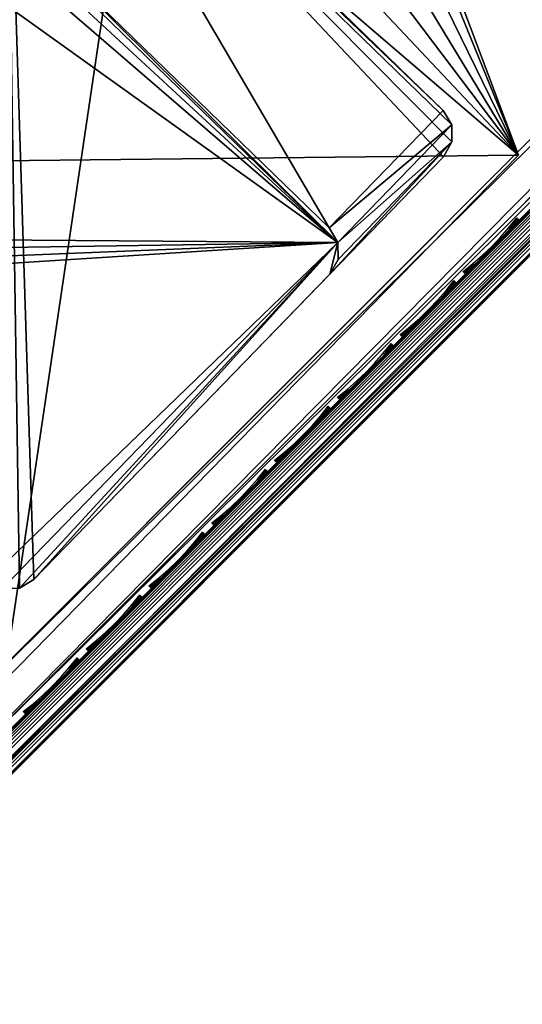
# Model space of a CAD drawing. Header units: inches. Extents: x 0 to 44.3, y -38.2 to 0.
# Tile 182 of 256: x 25.5 to 27, y -38 to -35. Entities that reach past the tile are written whole.
import ezdxf

# ---------------------------------------------------------------- set-up
doc = ezdxf.new("R2010")
doc.units = ezdxf.units.IN
doc.header["$LTSCALE"] = 0.03937
doc.header["$MEASUREMENT"] = 0
for name, color, linetype in [('A-FURN-3-ST', 151, 'Continuous'), ('A-FURN-3-ST-LG', 252, 'Continuous'), ('A-FURN-3-ST-LGHW', 32, 'Continuous'), ('A-FURN-3-ST-SEAM', 250, 'Continuous'), ('A-FURN-3-STITCH', 15, 'Continuous')]:
    doc.layers.add(name, color=color, linetype=linetype)

msp = doc.modelspace()

# ---------------------------------------------------------------- meshes
at = {"layer": 'A-FURN-3-ST'}
mesh = msp.add_polyface(dxfattribs=at)
corners = [(24.8999, -37.7486, 17.7281), (24.9518, -37.7461, 17.6705), (25.0651, -37.6328, 17.7562), (25.0215, -37.6268, 17.8203), (25.188, -37.5099, 17.809), (25.1536, -37.4946, 17.8771), (25.3007, -37.3669, 17.875), (25.3244, -37.3906, 17.75), (25.2072, -37.5079, 17.7337), (25.0944, -37.6206, 17.6853), (24.9905, -37.7245, 17.6067), (25.1311, -37.4805, 17.9069), (25.236, -37.3022, 17.9665), (25.036, -37.4039, 17.9727), (25.1477, -37.2138, 18), (24.9961, -37.3658, 17.9789), (24.8911, -37.5492, 17.9104), (24.8505, -37.5119, 17.9162), (24.7576, -37.683, 17.8093), (24.7162, -37.6466, 17.8146), (24.8697, -37.7423, 17.7534), (24.995, -37.6168, 17.8484), (23.9649, -36.0993, 18), (40.3153, -22.0461, 18), (22.7329, -35.0396, 18), (21.4541, -34.0368, 18), (20.131, -33.0931, 18), (18.7666, -32.2104, 18), (17.3635, -31.3905, 18), (15.9246, -30.6351, 18), (37.1996, -19.178, 18), (35.5644, -17.8323, 18), (33.8805, -16.548, 18), (24.8994, -37.8156, 17.501), (24.8247, -37.8903, 17.3722), (40.7396, -21.6219, 5), (23.5607, -36.5427, 5), (22.3496, -35.5012, 5), (21.0925, -34.5156, 5), (19.792, -33.5881, 5), (18.4507, -32.7205, 5), (17.0715, -31.9147, 5)]
mesh.append_faces([[corners[k] for k in face] for face in [(0, 1, 2, 3), (3, 2, 4, 5), (5, 4, 6), (6, 4, 7), (7, 4, 8), (8, 4, 9), (9, 4, 2), (9, 2, 10), (5, 6, 11), (11, 6, 12), (11, 12, 13), (13, 12, 14), (13, 14, 15), (13, 15, 16), (16, 15, 17), (16, 17, 18), (18, 17, 19), (20, 0, 3, 21), (21, 3, 5, 11), (18, 20, 21, 16), (16, 21, 11, 13), (22, 15, 14), (22, 23, 24), (24, 23, 25), (25, 23, 26), (26, 23, 27), (27, 23, 28), (29, 30, 31), (29, 31, 32), (8, 9, 7), (7, 9, 10), (7, 10, 33), (33, 34, 7), (35, 36, 37), (35, 37, 38), (38, 39, 35), (35, 39, 40), (35, 40, 41)]])
mesh = msp.add_polyface(dxfattribs=at)
corners = [(25.3244, -37.3906, 17.75), (40.4921, -22.2229, 17.75), (25.3007, -37.3669, 17.875), (40.4684, -22.1992, 17.875), (25.236, -37.3022, 17.9665), (40.4037, -22.1345, 17.9665), (25.1477, -37.2138, 18), (40.3153, -22.0461, 18), (40.4669, -21.8943, 17.9788), (40.5051, -21.9341, 17.9728), (40.5819, -22.0294, 17.9071), (40.596, -22.0519, 17.8773), (40.6114, -22.0864, 17.8092), (40.6094, -22.1057, 17.7337), (40.65, -21.7889, 17.9106), (40.6127, -21.7482, 17.9162), (40.7181, -21.8932, 17.8487), (24.7234, -37.6381, 5), (40.7396, -21.6219, 5), (24.8118, -37.7265, 5.0335), (40.828, -21.7103, 5.0335), (24.8765, -37.7912, 5.125), (40.8927, -21.775, 5.125), (24.9002, -37.8149, 5.25), (40.9164, -21.7987, 5.25), (23.9649, -36.0993, 18), (17.3635, -31.3905, 18), (38.784, -20.5833, 18), (37.1996, -19.178, 18), (41.0931, -21.6219, 16.9), (24.7234, -37.9916, 16.9), (24.7234, -37.9916, 5.5), (41.0931, -21.6219, 5.5), (40.7221, -21.9929, 17.6853), (23.5607, -36.5427, 5), (17.0715, -31.9147, 5), (37.591, -18.7232, 5), (39.1921, -20.1434, 5), (15.6572, -31.1722, 5), (35.9385, -17.3632, 5)]
mesh.append_faces([[corners[k] for k in face] for face in [(0, 1, 2), (2, 1, 3), (2, 3, 4), (4, 3, 5), (4, 5, 6), (6, 5, 7), (8, 7, 9), (9, 7, 5), (9, 5, 10), (10, 5, 3), (10, 3, 11), (11, 3, 12), (13, 12, 1), (1, 12, 3), (14, 15, 9), (9, 15, 8), (14, 9, 10, 16), (17, 18, 19), (19, 18, 20), (19, 20, 21), (21, 20, 22), (21, 22, 23), (23, 22, 24), (6, 7, 25), (26, 7, 27), (26, 27, 28), (0, 29, 1), (0, 30, 29), (30, 31, 29), (29, 31, 32), (32, 31, 23), (32, 23, 24), (1, 33, 13), (17, 34, 18), (35, 36, 37), (35, 37, 18), (38, 39, 36)]])
at = {"layer": 'A-FURN-3-ST-LG'}
mesh = msp.add_polyface(dxfattribs=at)
corners = [(25.4091, -33.9838, 4.7965), (26.7456, -35.2619, 4.7965), (25.4541, -34.009, 4.7965), (26.7721, -35.3063, 4.7965), (26.7727, -35.3582, 4.7965), (26.7473, -35.4036, 4.7965), (25.4952, -36.6942, 4.7965), (25.4508, -36.7207, 4.7965), (25.3991, -36.7215, 4.7965), (25.3539, -36.6963, 4.7965), (24.0632, -35.4441, 4.7965), (24.0364, -35.3996, 4.7965), (24.0356, -35.3477, 4.7965), (24.0607, -35.3025, 4.7965), (25.3137, -34.011, 4.7965), (25.3578, -33.9845, 4.7965), (25.3991, -36.7215, 0.0002), (25.3539, -36.6963, 0.0002), (25.4508, -36.7207, 0.0002), (25.4952, -36.6942, 0.0002), (24.4219, -35.7921, 0.0002), (24.3951, -35.7475, 0.0002), (24.3942, -35.6956, 0.0002), (24.4193, -35.6504, 0.0002), (26.3976, -35.6205, 0.0002), (26.4241, -35.665, 0.0002), (26.4247, -35.7169, 0.0002), (26.3994, -35.7622, 0.0002), (25.4648, -34.7155, 0.0002), (25.4199, -34.6904, 0.0002), (25.3685, -34.6912, 0.0002), (25.3243, -34.7176, 0.0002), (25.2321, -34.8127, 0.0002)]
mesh.append_faces([[corners[k] for k in face] for face in [(16, 9, 17), (16, 8, 9), (6, 18, 19), (6, 7, 18), (10, 17, 9), (10, 20, 17), (11, 20, 10), (11, 21, 20), (12, 21, 11), (12, 22, 21), (13, 22, 12), (13, 23, 22), (3, 24, 1), (3, 25, 24), (4, 25, 3), (4, 26, 25), (27, 4, 5), (27, 26, 4), (5, 19, 27), (5, 6, 19), (2, 24, 28), (2, 1, 24), (29, 2, 28), (29, 0, 2), (30, 0, 29), (30, 15, 0), (31, 15, 30), (31, 14, 15), (23, 14, 31), (23, 13, 14)]])
mesh.append_faces([[corners[k] for k in face] for face in [(0, 1, 2), (18, 8, 16), (25, 28, 24), (25, 22, 23)]], dxfattribs={"vtx0": -1})
mesh.append_faces([[corners[k] for k in face] for face in [(25, 32, 31)]], dxfattribs={"vtx0": -1, "vtx1": -1})
mesh.append_faces([[corners[k] for k in face] for face in [(0, 3, 1), (0, 4, 3), (0, 5, 4), (0, 6, 5), (0, 7, 6), (0, 8, 7), (0, 9, 8), (0, 10, 9), (0, 11, 10), (0, 12, 11), (0, 13, 12), (0, 14, 13), (25, 29, 28), (25, 30, 29), (25, 21, 22), (25, 20, 21), (25, 17, 20), (25, 16, 17), (25, 18, 16), (25, 19, 18), (25, 27, 19)]], dxfattribs={"vtx0": -1, "vtx2": -1})
mesh.append_faces([[corners[k] for k in face] for face in [(23, 31, 32), (25, 23, 32)]], dxfattribs={"vtx1": -1, "vtx2": -1})
mesh.append_faces([[corners[k] for k in face] for face in [(0, 15, 14), (18, 7, 8), (25, 31, 30), (25, 26, 27)]], dxfattribs={"vtx2": -1})
at = {"layer": 'A-FURN-3-ST-LGHW'}
mesh = msp.add_polyface(dxfattribs=at)
corners = [(26.9762, -35.3989, 5.0002), (25.9968, -32.9976, 5.0002), (26.1856, -33.2965, 5.0002), (25.7049, -32.7978, 5.0002), (25.3579, -32.7299, 5.0002), (25.0124, -32.8051, 5.0002), (24.7248, -33.0111, 5.0002), (24.5423, -33.314, 5.0002), (23.7966, -35.4328, 5.0002), (25.4034, -37.0057, 5.0002), (26.1856, -33.2965, 4.7504), (25.9968, -32.9976, 4.7504), (25.7049, -32.7978, 4.7504), (25.3579, -32.7299, 4.7504), (25.0124, -32.8051, 4.7504), (24.7248, -33.0111, 4.7504), (24.5423, -33.314, 4.7504), (26.9762, -35.3989, 4.7504), (25.4034, -37.0057, 4.7504), (23.7966, -35.4328, 4.7504)]
mesh.append_faces([[corners[k] for k in face] for face in [(2, 10, 1), (10, 11, 1), (1, 11, 3), (11, 12, 3), (3, 12, 4), (12, 13, 4), (4, 13, 5), (13, 14, 5), (5, 14, 6), (14, 15, 6), (7, 6, 16), (6, 15, 16), (8, 7, 19), (7, 16, 19), (17, 10, 0), (10, 2, 0)]])
mesh.append_faces([[corners[k] for k in face] for face in [(2, 1, 0), (10, 17, 11), (9, 8, 18), (0, 9, 17)]], dxfattribs={"vtx1": -1})
mesh.append_faces([[corners[k] for k in face] for face in [(1, 3, 0), (3, 4, 0), (4, 5, 0), (5, 6, 0), (6, 7, 0), (7, 8, 0), (17, 18, 11), (18, 19, 11), (19, 16, 11), (16, 15, 11), (15, 14, 11), (14, 13, 11)]], dxfattribs={"vtx1": -1, "vtx2": -1})
mesh.append_faces([[corners[k] for k in face] for face in [(8, 9, 0), (13, 12, 11), (8, 19, 18), (9, 18, 17)]], dxfattribs={"vtx2": -1})
at = {"layer": 'A-FURN-3-ST-SEAM'}
mesh = msp.add_polyface(dxfattribs=at)
corners = [(25.1354, -37.4758, 17.8381), (25.1241, -37.4676, 17.8491), (25.2563, -37.3354, 17.8675), (25.2661, -37.3452, 17.8563), (30.3123, -32.2794, 17.8675), (30.3221, -32.2891, 17.8563), (35.3684, -27.2234, 17.8675), (35.3781, -27.2331, 17.8563), (35.3593, -27.2143, 17.9), (40.4177, -22.1607, 17.8826), (35.3617, -27.2168, 17.8826), (30.3033, -32.2703, 17.9), (30.3057, -32.2728, 17.8826), (25.2473, -37.3263, 17.9), (25.2497, -37.3288, 17.8826), (25.1163, -37.4573, 17.8825), (35.3899, -27.2449, 17.8505), (30.3339, -32.301, 17.8505), (25.2779, -37.357, 17.8505), (25.148, -37.4868, 17.8324), (25.1708, -37.5119, 17.8406), (25.1604, -37.4995, 17.8334), (25.2904, -37.3695, 17.8515), (25.3018, -37.3809, 17.8588), (30.3464, -32.3135, 17.8515), (30.3578, -32.3249, 17.8588), (35.4024, -27.2574, 17.8515), (35.4139, -27.2689, 17.8588), (40.4584, -22.2014, 17.8515), (40.4699, -22.2129, 17.8588), (40.4847, -22.2277, 17.8868), (35.4287, -27.2837, 17.8868), (30.3727, -32.3397, 17.8868), (25.3167, -37.3957, 17.8868), (25.1818, -37.5306, 17.868), (25.1748, -37.533, 17.9022), (25.1805, -37.5341, 17.8854), (25.3178, -37.3969, 17.9045), (25.3144, -37.3934, 17.9217), (30.3738, -32.3409, 17.9045), (30.3704, -32.3374, 17.9217), (35.4298, -27.2848, 17.9045), (35.4264, -27.2814, 17.9217), (40.4858, -22.2288, 17.9045), (40.4824, -22.2254, 17.9217), (35.3837, -27.2387, 17.9472), (35.3725, -27.2276, 17.939), (30.3165, -32.2836, 17.939), (30.3277, -32.2947, 17.9472), (25.2605, -37.3396, 17.939), (25.2717, -37.3507, 17.9472), (25.1186, -37.4816, 17.9192), (25.1286, -37.4938, 17.9272), (35.3643, -27.2193, 17.9255), (30.3083, -32.2753, 17.9255), (25.2523, -37.3313, 17.9255), (25.1121, -37.4715, 17.906), (40.4153, -22.1583, 17.9), (25.1536, -37.5184, 17.9259), (25.2965, -37.3755, 17.9459), (30.3525, -32.3195, 17.9459), (35.4085, -27.2635, 17.9459), (25.1654, -37.5277, 17.9164), (25.307, -37.3861, 17.9362), (30.363, -32.3301, 17.9362), (35.419, -27.274, 17.9362), (40.475, -22.218, 17.9362), (40.4645, -22.2075, 17.9459), (25.1154, -37.463, 17.8639), (40.4459, -22.1889, 17.8505)]
mesh.append_faces([[corners[k] for k in face] for face in [(0, 1, 2, 3), (3, 2, 4, 5), (5, 4, 6, 7), (8, 9, 10), (8, 10, 11), (11, 10, 12), (11, 12, 13), (13, 12, 14), (13, 14, 15), (7, 16, 17, 5), (5, 17, 18, 3), (3, 18, 19, 0), (20, 21, 22, 23), (23, 22, 24, 25), (25, 24, 26, 27), (27, 26, 28, 29), (29, 30, 31, 27), (27, 31, 32, 25), (25, 32, 33, 23), (23, 33, 34, 20), (35, 36, 37, 38), (38, 37, 39, 40), (40, 39, 41, 42), (42, 41, 43, 44), (45, 46, 47, 48), (48, 47, 49, 50), (50, 49, 51, 52), (46, 53, 54, 47), (47, 54, 55, 49), (49, 55, 56, 51), (53, 57, 8), (53, 8, 54), (54, 8, 11), (54, 11, 55), (55, 11, 13), (55, 13, 15), (52, 58, 59, 50), (50, 59, 60, 48), (48, 60, 61, 45), (58, 62, 63, 59), (59, 63, 64, 60), (60, 64, 65, 61), (61, 65, 66, 67), (62, 35, 38, 63), (63, 38, 40, 64), (64, 40, 42, 65), (65, 42, 44, 66), (1, 68, 14, 2), (2, 14, 12, 4), (4, 12, 10, 6), (21, 19, 18, 22), (22, 18, 17, 24), (24, 17, 16, 26), (26, 16, 69, 28), (36, 34, 33, 37), (37, 33, 32, 39), (39, 32, 31, 41), (41, 31, 30, 43)]])
at = {"layer": 'A-FURN-3-STITCH'}
mesh = msp.add_polyface(dxfattribs=at)
corners = [(26.8065, -35.7539, 17.9558), (26.8367, -35.7298, 17.9615), (26.8401, -35.7331, 17.9637), (26.808, -35.7555, 17.9543), (26.8661, -35.7041, 17.9646), (26.8694, -35.7074, 17.9669), (26.8431, -35.7362, 17.9608), (26.811, -35.7586, 17.9514), (26.8943, -35.6771, 17.9652), (26.8976, -35.6804, 17.9675), (26.8724, -35.7105, 17.964), (26.8428, -35.7359, 17.9556), (26.8126, -35.7601, 17.9499), (26.9213, -35.6489, 17.9633), (26.9246, -35.6521, 17.9656), (26.9007, -35.6834, 17.9646), (26.8721, -35.7103, 17.9588), (26.9469, -35.6196, 17.9589), (26.9502, -35.6229, 17.9611), (26.9277, -35.6552, 17.9627), (26.9003, -35.6832, 17.9594), (26.9709, -35.5896, 17.9519), (26.9724, -35.5911, 17.9505), (26.9532, -35.626, 17.9582), (26.9273, -35.655, 17.9575), (26.9755, -35.5942, 17.9476), (26.9529, -35.6258, 17.953), (26.9769, -35.5957, 17.9461)]
mesh.append_faces([[corners[k] for k in face] for face in [(0, 1, 2, 3), (1, 4, 5, 2), (3, 2, 6, 7), (4, 8, 9, 5), (2, 5, 10, 6), (7, 6, 11, 12), (8, 13, 14, 9), (5, 9, 15, 10), (6, 10, 16, 11), (13, 17, 18, 14), (9, 14, 19, 15), (10, 15, 20, 16), (17, 21, 22, 18), (14, 18, 23, 19), (15, 19, 24, 20), (18, 22, 25, 23), (19, 23, 26, 24), (23, 25, 27, 26)]])
mesh = msp.add_polyface(dxfattribs=at)
corners = [(26.6145, -35.9459, 17.9558), (26.6447, -35.9218, 17.9615), (26.6481, -35.9251, 17.9637), (26.616, -35.9475, 17.9543), (26.6741, -35.8961, 17.9646), (26.6774, -35.8994, 17.9669), (26.6511, -35.9282, 17.9608), (26.619, -35.9506, 17.9514), (26.7023, -35.8691, 17.9652), (26.7056, -35.8724, 17.9675), (26.6804, -35.9025, 17.964), (26.6508, -35.9279, 17.9556), (26.6206, -35.9521, 17.9499), (26.7293, -35.8409, 17.9633), (26.7326, -35.8441, 17.9656), (26.7087, -35.8754, 17.9646), (26.6801, -35.9023, 17.9588), (26.7549, -35.8116, 17.9589), (26.7582, -35.8149, 17.9611), (26.7357, -35.8472, 17.9627), (26.7083, -35.8752, 17.9594), (26.7789, -35.7816, 17.9519), (26.7804, -35.7831, 17.9505), (26.7612, -35.818, 17.9582), (26.7353, -35.847, 17.9575), (26.7835, -35.7862, 17.9476), (26.7609, -35.8178, 17.953), (26.7849, -35.7877, 17.9461)]
mesh.append_faces([[corners[k] for k in face] for face in [(0, 1, 2, 3), (1, 4, 5, 2), (3, 2, 6, 7), (4, 8, 9, 5), (2, 5, 10, 6), (7, 6, 11, 12), (8, 13, 14, 9), (5, 9, 15, 10), (6, 10, 16, 11), (13, 17, 18, 14), (9, 14, 19, 15), (10, 15, 20, 16), (17, 21, 22, 18), (14, 18, 23, 19), (15, 19, 24, 20), (18, 22, 25, 23), (19, 23, 26, 24), (23, 25, 27, 26)]])
mesh = msp.add_polyface(dxfattribs=at)
corners = [(26.4225, -36.1379, 17.9558), (26.4527, -36.1138, 17.9615), (26.4561, -36.1171, 17.9637), (26.424, -36.1395, 17.9543), (26.4821, -36.0881, 17.9646), (26.4854, -36.0914, 17.9669), (26.4591, -36.1202, 17.9608), (26.427, -36.1426, 17.9514), (26.5103, -36.0611, 17.9652), (26.5136, -36.0644, 17.9675), (26.4884, -36.0945, 17.964), (26.4588, -36.1199, 17.9556), (26.4286, -36.1441, 17.9499), (26.5373, -36.0329, 17.9633), (26.5406, -36.0361, 17.9656), (26.5167, -36.0674, 17.9646), (26.4881, -36.0943, 17.9588), (26.5629, -36.0036, 17.9589), (26.5662, -36.0069, 17.9611), (26.5437, -36.0392, 17.9627), (26.5163, -36.0672, 17.9594), (26.5869, -35.9736, 17.9519), (26.5884, -35.9751, 17.9505), (26.5692, -36.01, 17.9582), (26.5433, -36.039, 17.9575), (26.5915, -35.9782, 17.9476), (26.5689, -36.0098, 17.953), (26.5929, -35.9797, 17.9461)]
mesh.append_faces([[corners[k] for k in face] for face in [(0, 1, 2, 3), (1, 4, 5, 2), (3, 2, 6, 7), (4, 8, 9, 5), (2, 5, 10, 6), (7, 6, 11, 12), (8, 13, 14, 9), (5, 9, 15, 10), (6, 10, 16, 11), (13, 17, 18, 14), (9, 14, 19, 15), (10, 15, 20, 16), (17, 21, 22, 18), (14, 18, 23, 19), (15, 19, 24, 20), (18, 22, 25, 23), (19, 23, 26, 24), (23, 25, 27, 26)]])
mesh = msp.add_polyface(dxfattribs=at)
corners = [(26.2305, -36.3299, 17.9558), (26.2607, -36.3058, 17.9615), (26.2641, -36.3091, 17.9637), (26.232, -36.3315, 17.9543), (26.2901, -36.2801, 17.9646), (26.2934, -36.2834, 17.9669), (26.2671, -36.3122, 17.9608), (26.235, -36.3346, 17.9514), (26.3183, -36.2531, 17.9652), (26.3216, -36.2564, 17.9675), (26.2964, -36.2865, 17.964), (26.2668, -36.3119, 17.9556), (26.2366, -36.3361, 17.9499), (26.3453, -36.2249, 17.9633), (26.3486, -36.2281, 17.9656), (26.3247, -36.2594, 17.9646), (26.2961, -36.2863, 17.9588), (26.3709, -36.1956, 17.9589), (26.3742, -36.1989, 17.9611), (26.3517, -36.2312, 17.9627), (26.3243, -36.2592, 17.9594), (26.3949, -36.1656, 17.9519), (26.3964, -36.1671, 17.9505), (26.3772, -36.202, 17.9582), (26.3513, -36.231, 17.9575), (26.3995, -36.1702, 17.9476), (26.3769, -36.2018, 17.953), (26.4009, -36.1717, 17.9461)]
mesh.append_faces([[corners[k] for k in face] for face in [(0, 1, 2, 3), (1, 4, 5, 2), (3, 2, 6, 7), (4, 8, 9, 5), (2, 5, 10, 6), (7, 6, 11, 12), (8, 13, 14, 9), (5, 9, 15, 10), (6, 10, 16, 11), (13, 17, 18, 14), (9, 14, 19, 15), (10, 15, 20, 16), (17, 21, 22, 18), (14, 18, 23, 19), (15, 19, 24, 20), (18, 22, 25, 23), (19, 23, 26, 24), (23, 25, 27, 26)]])
mesh = msp.add_polyface(dxfattribs=at)
corners = [(26.0385, -36.5219, 17.9558), (26.0687, -36.4978, 17.9615), (26.0721, -36.5011, 17.9637), (26.04, -36.5235, 17.9543), (26.0981, -36.4721, 17.9646), (26.1014, -36.4754, 17.9669), (26.0751, -36.5042, 17.9608), (26.043, -36.5266, 17.9514), (26.1263, -36.4451, 17.9652), (26.1296, -36.4484, 17.9675), (26.1044, -36.4785, 17.964), (26.0748, -36.5039, 17.9556), (26.0446, -36.5281, 17.9499), (26.1533, -36.4169, 17.9633), (26.1566, -36.4201, 17.9656), (26.1327, -36.4514, 17.9646), (26.1041, -36.4783, 17.9588), (26.1789, -36.3876, 17.9589), (26.1822, -36.3909, 17.9611), (26.1597, -36.4232, 17.9627), (26.1323, -36.4512, 17.9594), (26.2029, -36.3576, 17.9519), (26.2044, -36.3591, 17.9505), (26.1852, -36.394, 17.9582), (26.1593, -36.423, 17.9575), (26.2075, -36.3622, 17.9476), (26.1849, -36.3938, 17.953), (26.2089, -36.3637, 17.9461)]
mesh.append_faces([[corners[k] for k in face] for face in [(0, 1, 2, 3), (1, 4, 5, 2), (3, 2, 6, 7), (4, 8, 9, 5), (2, 5, 10, 6), (7, 6, 11, 12), (8, 13, 14, 9), (5, 9, 15, 10), (6, 10, 16, 11), (13, 17, 18, 14), (9, 14, 19, 15), (10, 15, 20, 16), (17, 21, 22, 18), (14, 18, 23, 19), (15, 19, 24, 20), (18, 22, 25, 23), (19, 23, 26, 24), (23, 25, 27, 26)]])
mesh = msp.add_polyface(dxfattribs=at)
corners = [(25.8465, -36.7139, 17.9558), (25.8767, -36.6898, 17.9615), (25.8801, -36.6931, 17.9637), (25.848, -36.7155, 17.9543), (25.9061, -36.6641, 17.9646), (25.9094, -36.6674, 17.9669), (25.8831, -36.6962, 17.9608), (25.851, -36.7186, 17.9514), (25.9343, -36.6371, 17.9652), (25.9376, -36.6404, 17.9675), (25.9124, -36.6705, 17.964), (25.8828, -36.6959, 17.9556), (25.8526, -36.7201, 17.9499), (25.9613, -36.6089, 17.9633), (25.9646, -36.6121, 17.9656), (25.9407, -36.6434, 17.9646), (25.9121, -36.6703, 17.9588), (25.9869, -36.5796, 17.9589), (25.9902, -36.5829, 17.9611), (25.9677, -36.6152, 17.9627), (25.9403, -36.6432, 17.9594), (26.0109, -36.5496, 17.9519), (26.0124, -36.5511, 17.9505), (25.9932, -36.586, 17.9582), (25.9673, -36.615, 17.9575), (26.0155, -36.5542, 17.9476), (25.9929, -36.5858, 17.953), (26.0169, -36.5557, 17.9461)]
mesh.append_faces([[corners[k] for k in face] for face in [(0, 1, 2, 3), (1, 4, 5, 2), (3, 2, 6, 7), (4, 8, 9, 5), (2, 5, 10, 6), (7, 6, 11, 12), (8, 13, 14, 9), (5, 9, 15, 10), (6, 10, 16, 11), (13, 17, 18, 14), (9, 14, 19, 15), (10, 15, 20, 16), (17, 21, 22, 18), (14, 18, 23, 19), (15, 19, 24, 20), (18, 22, 25, 23), (19, 23, 26, 24), (23, 25, 27, 26)]])
mesh = msp.add_polyface(dxfattribs=at)
corners = [(25.6545, -36.9059, 17.9558), (25.6847, -36.8818, 17.9615), (25.6881, -36.8851, 17.9637), (25.656, -36.9075, 17.9543), (25.7141, -36.8561, 17.9646), (25.7174, -36.8594, 17.9669), (25.6911, -36.8882, 17.9608), (25.659, -36.9106, 17.9514), (25.7423, -36.8291, 17.9652), (25.7456, -36.8324, 17.9675), (25.7204, -36.8625, 17.964), (25.6908, -36.8879, 17.9556), (25.6606, -36.9121, 17.9499), (25.7693, -36.8009, 17.9633), (25.7726, -36.8041, 17.9656), (25.7487, -36.8354, 17.9646), (25.7201, -36.8623, 17.9588), (25.7949, -36.7716, 17.9589), (25.7982, -36.7749, 17.9611), (25.7757, -36.8072, 17.9627), (25.7483, -36.8352, 17.9594), (25.8189, -36.7416, 17.9519), (25.8204, -36.7431, 17.9505), (25.8012, -36.778, 17.9582), (25.7753, -36.807, 17.9575), (25.8235, -36.7462, 17.9476), (25.8009, -36.7778, 17.953), (25.8249, -36.7477, 17.9461)]
mesh.append_faces([[corners[k] for k in face] for face in [(0, 1, 2, 3), (1, 4, 5, 2), (3, 2, 6, 7), (4, 8, 9, 5), (2, 5, 10, 6), (7, 6, 11, 12), (8, 13, 14, 9), (5, 9, 15, 10), (6, 10, 16, 11), (13, 17, 18, 14), (9, 14, 19, 15), (10, 15, 20, 16), (17, 21, 22, 18), (14, 18, 23, 19), (15, 19, 24, 20), (18, 22, 25, 23), (19, 23, 26, 24), (23, 25, 27, 26)]])
mesh = msp.add_polyface(dxfattribs=at)
corners = [(25.4625, -37.0979, 17.9558), (25.4927, -37.0738, 17.9615), (25.4961, -37.0771, 17.9637), (25.464, -37.0995, 17.9543), (25.5221, -37.0481, 17.9646), (25.5254, -37.0514, 17.9669), (25.4991, -37.0802, 17.9608), (25.467, -37.1026, 17.9514), (25.5503, -37.0211, 17.9652), (25.5536, -37.0244, 17.9675), (25.5284, -37.0545, 17.964), (25.4988, -37.08, 17.9556), (25.4686, -37.1041, 17.9499), (25.5773, -36.9929, 17.9633), (25.5806, -36.9961, 17.9656), (25.5567, -37.0274, 17.9646), (25.5281, -37.0543, 17.9588), (25.6029, -36.9636, 17.9589), (25.6062, -36.9669, 17.9611), (25.5837, -36.9992, 17.9627), (25.5563, -37.0272, 17.9594), (25.6269, -36.9336, 17.9519), (25.6284, -36.9351, 17.9505), (25.6092, -36.97, 17.9582), (25.5833, -36.999, 17.9575), (25.6315, -36.9382, 17.9476), (25.6089, -36.9698, 17.953), (25.6329, -36.9397, 17.9461)]
mesh.append_faces([[corners[k] for k in face] for face in [(0, 1, 2, 3), (1, 4, 5, 2), (3, 2, 6, 7), (4, 8, 9, 5), (2, 5, 10, 6), (7, 6, 11, 12), (8, 13, 14, 9), (5, 9, 15, 10), (6, 10, 16, 11), (13, 17, 18, 14), (9, 14, 19, 15), (10, 15, 20, 16), (17, 21, 22, 18), (14, 18, 23, 19), (15, 19, 24, 20), (18, 22, 25, 23), (19, 23, 26, 24), (23, 25, 27, 26)]])

doc.saveas('drawing.dxf')
